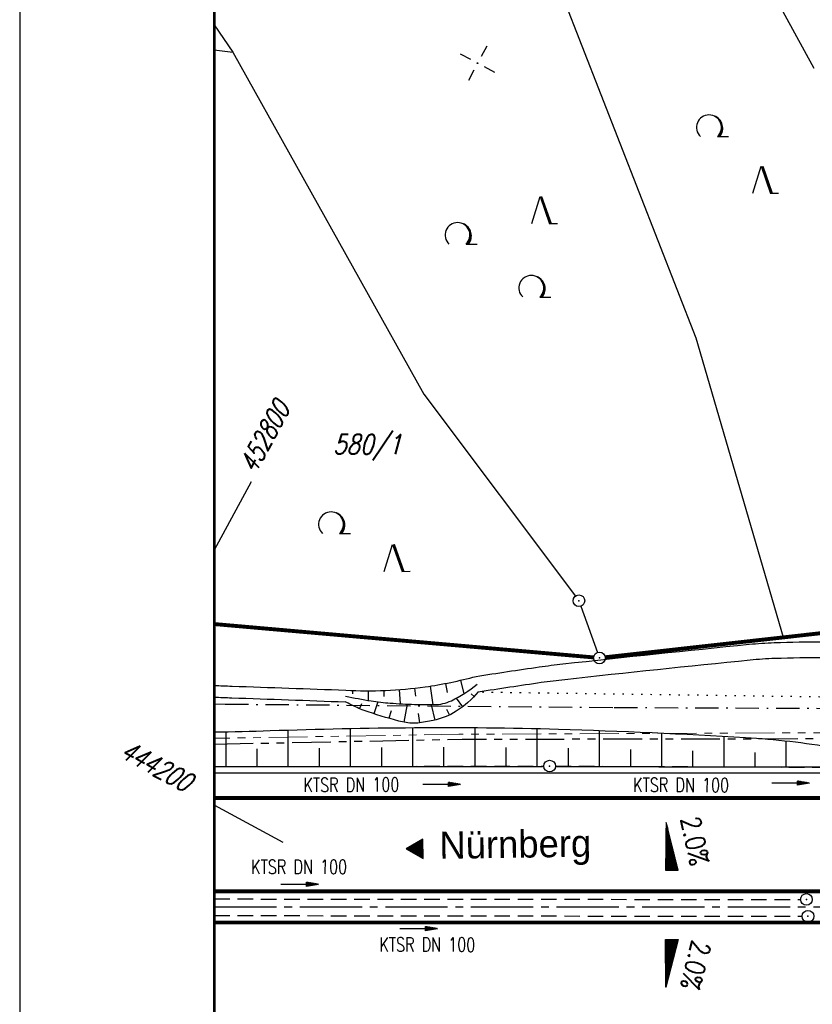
# Model space of a CAD drawing. Extents: x 0 to 1135, y 0 to 420.
# Tile 7 of 81: x 0 to 102, y 208 to 334. Entities that reach past the tile are written whole.
import ezdxf
from ezdxf.enums import TextEntityAlignment as Align

# ---------------------------------------------------------------- set-up
doc = ezdxf.new("R2010")
doc.units = 0
doc.header["$LTSCALE"] = 2
doc.header["$MEASUREMENT"] = 0
for name, pattern in [('ACHSE', [5.5, 4, -0.5, 0.5, -0.5]), ('AUSGEZOGEN', [0]), ('BAB-FM2', [2.6, 1.5, -0.5, 0.1, -0.5]), ('GESTRICH-X2', [1.5, 1, -0.5]), ('PHANTOMX2', [5, 2.5, -0.5, 0.5, -0.5, 0.5, -0.5]), ('PUNKTX2_STR', [0.6, 0.1, -0.5])]:
    doc.linetypes.add(name, pattern=pattern)
doc.layers.get('0').update_dxf_attribs({"color": 8, "linetype": 'AUSGEZOGEN'})
for name, color, linetype in [('ACHSETOP', 250, 'ACHSE'), ('BAB_FM', 8, 'BAB-FM2'), ('BOESCHG', 8, 'AUSGEZOGEN'), ('FBRTOP', 8, 'AUSGEZOGEN'), ('FLSTNR', 8, 'AUSGEZOGEN'), ('GEF', 8, 'AUSGEZOGEN'), ('GRABEN', 8, 'AUSGEZOGEN'), ('GRENZL', 8, 'AUSGEZOGEN'), ('GRENZP', 8, 'AUSGEZOGEN'), ('GRENZP-BAB', 7, 'AUSGEZOGEN'), ('KANAL', 200, 'GESTRICH-X2'), ('Lichtwellenleiter COLT', 8, 'PHANTOMX2'), ('Lichtwellenleiter GLH', 8, 'PHANTOMX2'), ('MULDE', 8, 'AUSGEZOGEN'), ('NETZ', 250, 'AUSGEZOGEN'), ('NUTZUNG', 8, 'PUNKTX2_STR'), ('PFEIL', 200, 'CONTINUOUS'), ('RAHMEN', 250, 'AUSGEZOGEN'), ('RICHTUNG', 250, 'CONTINUOUS'), ('SCHSYMBOL', 200, 'AUSGEZOGEN'), ('TEXTO', 200, 'CONTINUOUS'), ('WALD', 8, 'AUSGEZOGEN')]:
    doc.layers.add(name, color=color, linetype=linetype)
doc.styles.add('ROMANS', font='romans.shx', dxfattribs={"width": 0.8})
doc.styles.add('UNIR-O', font='unir_o.shx')

# ---------------------------------------------------------------- blocks, each defined once
blk = doc.blocks.new('IKR')
at = {"color": 0}
for p, q in [((0, 1), (0, 2.5)), ((-2.5, 0), (-1, 0)), ((1, 0), (2.5, 0)), ((0, -2.5), (0, -1))]:
    blk.add_line(p, q, dxfattribs=at)
blk.add_circle((0, 0), 0.05, dxfattribs=at)
blk.add_point((0, 0), dxfattribs=at)
blk = doc.blocks.new('LW')
at = {"color": 0}
blk.add_line((1.18, 0), (2.58, 0), dxfattribs=at)
for centre, radius, start, end in [((0.07, 1.19), 1.6, 312.7202, 226.7249), ((0.17, 1.08), 1.68, 321.1992, 68.9844), ((0.08, 1.13), 1.67, 319.2916, 65.2101)]:
    blk.add_arc(centre, radius, start, end, dxfattribs=at)
blk = doc.blocks.new('NW')
at = {"color": 0}
for p, q in [((-1.09, 0), (-0.02, 3.47)), ((-0.02, 3.47), (1.19, -0.02)), ((0.08, 3.5), (1.29, 0)), ((0.19, 3.49), (1.41, -0.01)), ((1.18, -0.01), (2.23, 0.02))]:
    blk.add_line(p, q, dxfattribs=at)
blk = doc.blocks.new('RPFEIL')
at = {"color": 0}
for p, q in [((0, 0), (-1.25, -2.17)), ((-0.65, -2.17), (-0.65, -1.13)), ((-0.55, -2.17), (-0.55, -0.95)), ((-0.45, -2.17), (-0.45, -0.78)), ((-0.35, -2.17), (-0.35, -0.61)), ((-0.25, -2.17), (-0.25, -0.43)), ((-0.15, -2.17), (-0.15, -0.26)), ((-0.05, -2.17), (-0.05, -0.09)), ((1.25, -2.17), (0, 0)), ((0.05, -2.17), (0.05, -0.09)), ((0.15, -2.17), (0.15, -0.26)), ((0.25, -2.17), (0.25, -0.43)), ((0.35, -2.17), (0.35, -0.61)), ((0.45, -2.17), (0.45, -0.78)), ((0.55, -2.17), (0.55, -0.95)), ((0.65, -2.17), (0.65, -1.13)), ((-1.25, -2.17), (1.25, -2.17)), ((-1.15, -2.17), (-1.15, -1.99)), ((-1.05, -2.17), (-1.05, -1.82)), ((-0.95, -2.17), (-0.95, -1.65)), ((-0.85, -2.17), (-0.85, -1.47)), ((-0.75, -2.17), (-0.75, -1.3)), ((0.75, -2.17), (0.75, -1.3)), ((0.85, -2.17), (0.85, -1.47)), ((0.95, -2.17), (0.95, -1.65)), ((1.05, -2.17), (1.05, -1.82)), ((1.15, -2.17), (1.15, -1.99))]:
    blk.add_line(p, q, dxfattribs=at)
blk = doc.blocks.new('*X15')
at = {"color": 0}
for p, q in [((725.83, 193.84), (727.44, 195.45)), ((725.83, 193.85), (727.43, 195.45)), ((725.83, 193.86), (727.42, 195.45)), ((725.83, 193.87), (727.41, 195.45)), ((725.83, 193.88), (727.4, 195.45)), ((725.83, 193.89), (727.39, 195.45)), ((725.83, 193.9), (727.38, 195.45)), ((725.83, 193.91), (727.37, 195.45)), ((725.83, 193.91), (727.37, 195.45)), ((725.83, 193.92), (727.36, 195.45)), ((725.83, 193.93), (727.35, 195.45)), ((725.83, 193.94), (727.34, 195.45)), ((725.83, 193.95), (727.33, 195.45)), ((725.83, 193.96), (727.32, 195.45)), ((725.83, 193.97), (727.31, 195.45)), ((725.83, 193.98), (727.3, 195.45)), ((725.83, 193.99), (727.29, 195.45)), ((725.83, 193.99), (727.29, 195.45)), ((725.83, 194), (727.28, 195.45)), ((725.83, 194.01), (727.27, 195.45)), ((725.83, 194.02), (727.26, 195.45)), ((725.83, 194.03), (727.25, 195.45)), ((725.83, 194.04), (727.24, 195.45)), ((725.83, 194.05), (727.23, 195.45)), ((725.83, 194.06), (727.22, 195.45)), ((725.83, 194.06), (727.21, 195.45)), ((725.83, 194.07), (727.21, 195.45)), ((725.83, 194.08), (727.2, 195.45)), ((725.83, 194.09), (727.19, 195.45)), ((725.83, 194.1), (727.18, 195.45)), ((725.83, 194.11), (727.17, 195.45)), ((725.83, 194.12), (727.16, 195.45)), ((725.83, 194.13), (727.15, 195.45)), ((725.83, 194.14), (727.14, 195.45)), ((725.83, 194.14), (727.14, 195.45)), ((725.83, 194.15), (727.13, 195.45)), ((725.83, 194.16), (727.12, 195.45)), ((725.83, 194.17), (727.11, 195.45)), ((725.83, 194.18), (727.1, 195.45)), ((725.83, 194.19), (727.09, 195.45)), ((725.83, 194.2), (727.08, 195.45)), ((725.83, 194.21), (727.07, 195.45)), ((725.83, 194.21), (727.06, 195.45)), ((725.83, 194.22), (727.06, 195.45)), ((725.83, 194.23), (727.05, 195.45)), ((725.83, 194.24), (727.04, 195.45)), ((725.83, 194.25), (727.03, 195.45)), ((725.83, 194.26), (727.02, 195.45)), ((725.83, 194.27), (727.01, 195.45)), ((725.83, 194.28), (727, 195.45)), ((725.83, 194.29), (726.99, 195.45)), ((725.83, 194.29), (726.99, 195.45)), ((725.83, 194.3), (726.98, 195.45)), ((725.83, 194.31), (726.97, 195.45)), ((725.83, 194.32), (726.96, 195.45)), ((725.83, 194.33), (726.95, 195.45)), ((725.83, 194.34), (726.94, 195.45)), ((725.83, 194.35), (726.93, 195.45)), ((725.83, 194.36), (726.92, 195.45)), ((725.83, 194.37), (726.91, 195.45)), ((725.83, 194.37), (726.91, 195.45)), ((725.83, 194.38), (726.9, 195.45)), ((725.83, 194.39), (726.89, 195.45)), ((725.83, 194.4), (726.88, 195.45)), ((725.83, 194.41), (726.87, 195.45)), ((725.83, 194.42), (726.86, 195.45)), ((725.83, 194.43), (726.85, 195.45)), ((725.83, 194.44), (726.84, 195.45)), ((725.83, 194.44), (726.83, 195.45)), ((725.83, 194.45), (726.83, 195.45)), ((725.83, 194.46), (726.82, 195.45)), ((725.83, 194.47), (726.81, 195.45)), ((725.83, 194.48), (726.8, 195.45)), ((725.83, 194.49), (726.79, 195.45)), ((725.83, 194.5), (726.78, 195.45)), ((725.83, 194.51), (726.77, 195.45)), ((725.83, 194.52), (726.76, 195.45)), ((725.83, 194.52), (726.76, 195.45)), ((725.83, 194.53), (726.75, 195.45)), ((725.83, 194.54), (726.74, 195.45)), ((725.83, 194.55), (726.73, 195.45)), ((725.83, 194.56), (726.72, 195.45)), ((725.83, 194.57), (726.71, 195.45)), ((725.83, 194.58), (726.7, 195.45)), ((725.83, 194.59), (726.69, 195.45)), ((725.83, 194.59), (726.68, 195.45)), ((725.83, 194.6), (726.68, 195.45)), ((725.83, 194.61), (726.67, 195.45)), ((725.83, 194.62), (726.66, 195.45)), ((725.83, 194.63), (726.65, 195.45)), ((725.83, 194.64), (726.64, 195.45)), ((725.83, 194.65), (726.63, 195.45)), ((725.83, 194.66), (726.62, 195.45)), ((725.83, 194.67), (726.61, 195.45)), ((725.83, 194.67), (726.61, 195.45)), ((725.83, 194.68), (726.6, 195.45)), ((725.83, 194.69), (726.59, 195.45)), ((725.83, 194.7), (726.58, 195.45)), ((725.83, 194.71), (726.57, 195.45)), ((725.83, 194.72), (726.56, 195.45)), ((725.83, 194.73), (726.55, 195.45)), ((725.83, 194.74), (726.54, 195.45)), ((725.83, 194.75), (726.53, 195.45)), ((725.83, 194.75), (726.53, 195.45)), ((725.83, 194.76), (726.52, 195.45)), ((725.83, 194.77), (726.51, 195.45)), ((725.83, 194.78), (726.5, 195.45)), ((725.83, 194.79), (726.49, 195.45)), ((725.83, 194.8), (726.48, 195.45)), ((725.83, 194.81), (726.47, 195.45)), ((725.83, 194.82), (726.46, 195.45)), ((725.83, 194.82), (726.45, 195.45)), ((725.83, 194.83), (726.45, 195.45)), ((725.83, 194.84), (726.44, 195.45)), ((725.83, 194.85), (726.43, 195.45)), ((725.83, 194.86), (726.42, 195.45)), ((725.83, 194.87), (726.41, 195.45)), ((725.83, 194.88), (726.4, 195.45)), ((725.83, 194.89), (726.39, 195.45)), ((725.83, 194.9), (726.38, 195.45)), ((725.83, 194.9), (726.38, 195.45)), ((725.83, 194.91), (726.37, 195.45)), ((725.83, 194.92), (726.36, 195.45)), ((725.83, 194.93), (726.35, 195.45)), ((725.83, 194.94), (726.34, 195.45)), ((725.83, 194.95), (726.33, 195.45)), ((725.83, 194.96), (726.32, 195.45)), ((725.83, 194.97), (726.31, 195.45)), ((725.83, 194.98), (726.3, 195.45)), ((725.83, 194.98), (726.3, 195.45)), ((725.83, 194.99), (726.29, 195.45)), ((725.83, 195), (726.28, 195.45)), ((725.83, 195.01), (726.27, 195.45)), ((725.83, 195.02), (726.26, 195.45)), ((725.83, 195.03), (726.25, 195.45)), ((725.83, 195.04), (726.24, 195.45)), ((725.83, 195.05), (726.23, 195.45)), ((725.83, 195.05), (726.22, 195.45)), ((725.83, 195.06), (726.22, 195.45)), ((725.83, 195.07), (726.21, 195.45)), ((725.83, 195.08), (726.2, 195.45)), ((725.83, 195.09), (726.19, 195.45)), ((725.83, 195.1), (726.18, 195.45)), ((725.83, 195.11), (726.17, 195.45)), ((725.83, 195.12), (726.16, 195.45)), ((725.83, 195.13), (726.15, 195.45)), ((725.83, 195.13), (726.15, 195.45)), ((725.83, 195.14), (726.14, 195.45)), ((725.83, 195.15), (726.13, 195.45)), ((725.83, 195.16), (726.12, 195.45)), ((725.83, 195.17), (726.11, 195.45)), ((725.83, 195.18), (726.1, 195.45)), ((725.83, 195.19), (726.09, 195.45)), ((725.83, 195.2), (726.08, 195.45)), ((725.83, 195.2), (726.07, 195.45)), ((725.83, 195.21), (726.07, 195.45)), ((725.83, 195.22), (726.06, 195.45)), ((725.83, 195.23), (726.05, 195.45)), ((725.83, 195.24), (726.04, 195.45)), ((725.83, 195.25), (726.03, 195.45)), ((725.83, 195.26), (726.02, 195.45)), ((725.83, 195.27), (726.01, 195.45)), ((725.83, 195.28), (726, 195.45)), ((725.83, 195.28), (726, 195.45)), ((725.83, 195.29), (725.99, 195.45)), ((725.83, 195.3), (725.98, 195.45)), ((725.83, 195.31), (725.97, 195.45)), ((725.83, 195.32), (725.96, 195.45)), ((725.83, 195.33), (725.95, 195.45)), ((725.83, 195.34), (725.94, 195.45)), ((725.83, 195.35), (725.93, 195.45)), ((725.83, 195.36), (725.92, 195.45)), ((725.83, 195.36), (725.92, 195.45)), ((725.83, 195.37), (725.91, 195.45)), ((725.83, 195.38), (725.9, 195.45)), ((725.83, 195.39), (725.89, 195.45)), ((725.83, 195.4), (725.88, 195.45)), ((725.83, 195.41), (725.87, 195.45)), ((725.83, 195.42), (725.86, 195.45)), ((725.83, 195.43), (725.85, 195.45)), ((725.83, 195.43), (725.84, 195.45)), ((725.83, 195.44), (725.84, 195.45)), ((725.83, 193.83), (727.43, 195.43)), ((725.83, 193.82), (727.43, 195.42)), ((725.83, 193.81), (727.43, 195.41)), ((725.83, 193.8), (727.42, 195.4)), ((725.83, 193.79), (727.42, 195.38)), ((725.83, 193.78), (727.42, 195.37)), ((725.83, 193.77), (727.41, 195.36)), ((725.83, 193.76), (727.41, 195.35)), ((725.83, 193.76), (727.41, 195.34)), ((725.83, 193.75), (727.4, 195.32)), ((725.83, 193.74), (727.4, 195.31)), ((725.83, 193.73), (727.4, 195.3)), ((725.83, 193.72), (727.4, 195.29)), ((725.83, 193.71), (727.39, 195.28)), ((725.83, 193.7), (727.39, 195.26)), ((725.83, 193.69), (727.39, 195.25)), ((725.83, 193.68), (727.38, 195.24)), ((725.83, 193.68), (727.38, 195.23)), ((725.83, 193.67), (727.38, 195.22)), ((725.83, 193.66), (727.37, 195.2)), ((725.83, 193.65), (727.37, 195.19)), ((725.83, 193.64), (727.37, 195.18)), ((725.83, 193.63), (727.36, 195.17)), ((725.83, 193.62), (727.36, 195.16)), ((725.83, 193.61), (727.36, 195.14)), ((725.83, 193.61), (727.35, 195.13)), ((725.83, 193.6), (727.35, 195.12)), ((725.83, 193.59), (727.35, 195.11)), ((725.83, 193.58), (727.34, 195.1)), ((725.83, 193.57), (727.34, 195.08)), ((725.83, 193.56), (727.34, 195.07)), ((725.83, 193.55), (727.34, 195.06)), ((725.83, 193.54), (727.33, 195.05)), ((725.83, 193.53), (727.33, 195.04)), ((725.83, 193.53), (727.33, 195.02)), ((725.83, 193.52), (727.32, 195.01)), ((725.83, 193.51), (727.32, 195)), ((725.83, 193.5), (727.32, 194.99)), ((725.83, 193.49), (727.31, 194.98)), ((725.83, 193.48), (727.31, 194.96)), ((725.83, 193.47), (727.31, 194.95)), ((725.83, 193.46), (727.3, 194.94)), ((725.83, 193.45), (727.3, 194.93)), ((725.83, 193.45), (727.3, 194.92)), ((725.83, 193.44), (727.29, 194.91)), ((725.83, 193.43), (727.29, 194.89)), ((725.83, 193.42), (727.29, 194.88)), ((725.83, 193.41), (727.29, 194.87)), ((725.83, 193.4), (727.28, 194.86)), ((725.83, 193.39), (727.28, 194.85)), ((725.83, 193.38), (727.28, 194.83)), ((725.83, 193.38), (727.27, 194.82)), ((725.83, 193.37), (727.27, 194.81)), ((725.83, 193.36), (727.27, 194.8)), ((725.83, 193.35), (727.26, 194.79)), ((725.83, 193.34), (727.26, 194.77)), ((725.83, 193.33), (727.26, 194.76)), ((725.83, 193.32), (727.25, 194.75)), ((725.83, 193.31), (727.25, 194.74)), ((725.83, 193.3), (727.25, 194.73)), ((725.83, 193.3), (727.24, 194.71)), ((725.83, 193.29), (727.24, 194.7)), ((725.83, 193.28), (727.24, 194.69)), ((725.83, 193.27), (727.23, 194.68)), ((725.83, 193.26), (727.23, 194.67)), ((725.83, 193.25), (727.23, 194.65)), ((725.83, 193.24), (727.23, 194.64)), ((725.83, 193.23), (727.22, 194.63)), ((725.83, 193.22), (727.22, 194.62)), ((725.83, 193.22), (727.22, 194.61)), ((725.83, 193.21), (727.21, 194.59)), ((725.83, 193.2), (727.21, 194.58)), ((725.83, 193.19), (727.21, 194.57)), ((725.83, 193.18), (727.2, 194.56)), ((725.83, 193.17), (727.2, 194.55)), ((725.83, 193.16), (727.2, 194.53)), ((725.83, 193.15), (727.19, 194.52)), ((725.83, 193.15), (727.19, 194.51)), ((725.83, 193.14), (727.19, 194.5)), ((725.83, 193.13), (727.18, 194.49)), ((725.83, 193.12), (727.18, 194.47)), ((725.83, 193.11), (727.18, 194.46)), ((725.83, 193.1), (727.17, 194.45)), ((725.83, 193.09), (727.17, 194.44)), ((725.83, 193.08), (727.17, 194.43)), ((725.83, 193.07), (727.17, 194.41)), ((725.83, 193.07), (727.16, 194.4)), ((725.83, 193.06), (727.16, 194.39)), ((725.83, 193.05), (727.16, 194.38)), ((725.83, 193.04), (727.15, 194.37)), ((725.83, 193.03), (727.15, 194.35)), ((725.83, 193.02), (727.15, 194.34)), ((725.83, 193.01), (727.14, 194.33)), ((725.83, 193), (727.14, 194.32)), ((725.83, 193), (727.14, 194.31)), ((725.83, 192.99), (727.13, 194.29)), ((725.83, 192.98), (727.13, 194.28)), ((725.83, 192.97), (727.13, 194.27)), ((725.83, 192.96), (727.12, 194.26)), ((725.83, 192.95), (727.12, 194.25)), ((725.83, 192.94), (727.12, 194.23)), ((725.83, 192.93), (727.11, 194.22)), ((725.83, 192.92), (727.11, 194.21)), ((725.83, 192.92), (727.11, 194.2)), ((725.83, 192.91), (727.11, 194.19)), ((725.83, 192.9), (727.1, 194.17)), ((725.83, 192.89), (727.1, 194.16)), ((725.83, 192.88), (727.1, 194.15)), ((725.83, 192.87), (727.09, 194.14)), ((725.83, 192.86), (727.09, 194.13)), ((725.83, 192.85), (727.09, 194.11)), ((725.83, 192.84), (727.08, 194.1)), ((725.83, 192.84), (727.08, 194.09)), ((725.83, 192.83), (727.08, 194.08)), ((725.83, 192.82), (727.07, 194.07)), ((725.83, 192.81), (727.07, 194.05)), ((725.83, 192.8), (727.07, 194.04)), ((725.83, 192.79), (727.06, 194.03)), ((725.83, 192.78), (727.06, 194.02)), ((725.83, 192.77), (727.06, 194.01)), ((725.83, 192.77), (727.05, 193.99)), ((725.83, 192.76), (727.05, 193.98)), ((725.83, 192.75), (727.05, 193.97)), ((725.83, 192.74), (727.05, 193.96)), ((725.83, 192.73), (727.04, 193.95)), ((725.83, 192.72), (727.04, 193.93)), ((725.83, 192.71), (727.04, 193.92)), ((725.83, 192.7), (727.03, 193.91)), ((725.83, 192.69), (727.03, 193.9)), ((725.83, 192.69), (727.03, 193.89)), ((725.83, 192.68), (727.02, 193.87)), ((725.83, 192.67), (727.02, 193.86)), ((725.83, 192.66), (727.02, 193.85)), ((725.83, 192.65), (727.01, 193.84)), ((725.83, 192.64), (727.01, 193.83)), ((725.83, 192.63), (727.01, 193.81)), ((725.83, 192.62), (727, 193.8)), ((725.83, 192.62), (727, 193.79)), ((725.83, 192.61), (727, 193.78)), ((725.83, 192.6), (726.99, 193.77)), ((725.83, 192.59), (726.99, 193.75)), ((725.83, 192.58), (726.99, 193.74)), ((725.83, 192.57), (726.99, 193.73)), ((725.83, 192.56), (726.98, 193.72)), ((725.83, 192.55), (726.98, 193.71)), ((725.83, 192.54), (726.98, 193.69)), ((725.83, 192.54), (726.97, 193.68)), ((725.83, 192.53), (726.97, 193.67)), ((725.83, 192.52), (726.97, 193.66)), ((725.83, 192.51), (726.96, 193.65)), ((725.83, 192.5), (726.96, 193.63)), ((725.83, 192.49), (726.96, 193.62)), ((725.83, 192.48), (726.95, 193.61)), ((725.83, 192.47), (726.95, 193.6)), ((725.83, 192.46), (726.95, 193.59)), ((725.83, 192.46), (726.94, 193.57)), ((725.83, 192.45), (726.94, 193.56)), ((725.83, 192.44), (726.94, 193.55)), ((725.83, 192.43), (726.94, 193.54)), ((725.83, 192.42), (726.93, 193.53)), ((725.83, 192.41), (726.93, 193.51)), ((725.83, 192.4), (726.93, 193.5)), ((725.83, 192.39), (726.92, 193.49)), ((725.83, 192.39), (726.92, 193.48)), ((725.83, 192.38), (726.92, 193.47)), ((725.83, 192.37), (726.91, 193.45)), ((725.83, 192.36), (726.91, 193.44)), ((725.83, 192.35), (726.91, 193.43)), ((725.83, 192.34), (726.9, 193.42)), ((725.83, 192.33), (726.9, 193.41)), ((725.83, 192.32), (726.9, 193.39)), ((725.83, 192.31), (726.89, 193.38)), ((725.83, 192.31), (726.89, 193.37)), ((725.83, 192.3), (726.89, 193.36)), ((725.83, 192.29), (726.88, 193.35)), ((725.83, 192.28), (726.88, 193.33)), ((725.83, 192.27), (726.88, 193.32)), ((725.83, 192.26), (726.88, 193.31)), ((725.83, 192.25), (726.87, 193.3)), ((725.83, 192.24), (726.87, 193.29)), ((725.83, 192.24), (726.87, 193.27)), ((725.83, 192.23), (726.86, 193.26)), ((725.83, 192.22), (726.86, 193.25)), ((725.83, 192.21), (726.86, 193.24)), ((725.83, 192.2), (726.85, 193.23)), ((725.83, 192.19), (726.85, 193.21)), ((725.83, 192.18), (726.85, 193.2)), ((725.83, 192.17), (726.84, 193.19)), ((725.83, 192.16), (726.84, 193.18)), ((725.83, 192.16), (726.84, 193.17)), ((725.83, 192.15), (726.83, 193.15)), ((725.83, 192.14), (726.83, 193.14)), ((725.83, 192.13), (726.83, 193.13)), ((725.83, 192.12), (726.82, 193.12)), ((725.83, 192.11), (726.82, 193.11)), ((725.83, 192.1), (726.82, 193.09)), ((725.83, 192.09), (726.82, 193.08)), ((725.83, 192.08), (726.81, 193.07)), ((725.83, 192.08), (726.81, 193.06)), ((725.83, 192.07), (726.81, 193.05)), ((725.83, 192.06), (726.8, 193.03)), ((725.83, 192.05), (726.8, 193.02)), ((725.83, 192.04), (726.8, 193.01)), ((725.83, 192.03), (726.79, 193)), ((725.83, 192.02), (726.79, 192.99)), ((725.83, 192.01), (726.79, 192.97)), ((725.83, 192.01), (726.78, 192.96)), ((725.83, 192), (726.78, 192.95)), ((725.83, 191.99), (726.78, 192.94)), ((725.83, 191.98), (726.77, 192.93)), ((725.83, 191.97), (726.77, 192.91)), ((725.83, 191.96), (726.77, 192.9)), ((725.83, 191.95), (726.76, 192.89)), ((725.83, 191.94), (726.76, 192.88)), ((725.83, 191.93), (726.76, 192.87)), ((725.83, 191.93), (726.76, 192.85)), ((725.83, 191.92), (726.75, 192.84)), ((725.83, 191.91), (726.75, 192.83)), ((725.83, 191.9), (726.75, 192.82)), ((725.83, 191.89), (726.74, 192.81)), ((725.83, 191.88), (726.74, 192.79)), ((725.83, 191.87), (726.74, 192.78)), ((725.83, 191.86), (726.73, 192.77)), ((725.83, 191.85), (726.73, 192.76)), ((725.83, 191.85), (726.73, 192.75)), ((725.83, 191.84), (726.72, 192.73)), ((725.83, 191.83), (726.72, 192.72)), ((725.83, 191.82), (726.72, 192.71)), ((725.83, 191.81), (726.71, 192.7)), ((725.83, 191.8), (726.71, 192.69)), ((725.83, 191.79), (726.71, 192.67)), ((725.83, 191.78), (726.7, 192.66)), ((725.83, 191.78), (726.7, 192.65)), ((725.83, 191.77), (726.7, 192.64)), ((725.83, 191.76), (726.7, 192.63)), ((725.83, 191.75), (726.69, 192.61)), ((725.83, 191.74), (726.69, 192.6)), ((725.83, 191.73), (726.69, 192.59)), ((725.83, 191.72), (726.68, 192.58)), ((725.83, 191.71), (726.68, 192.57)), ((725.83, 191.7), (726.68, 192.55)), ((725.83, 191.7), (726.67, 192.54)), ((725.83, 191.69), (726.67, 192.53)), ((725.83, 191.68), (726.67, 192.52)), ((725.83, 191.67), (726.66, 192.51)), ((725.83, 191.66), (726.66, 192.49)), ((725.83, 191.65), (726.66, 192.48)), ((725.83, 191.64), (726.65, 192.47)), ((725.83, 191.63), (726.65, 192.46)), ((725.83, 191.63), (726.65, 192.45)), ((725.83, 191.62), (726.64, 192.43)), ((725.83, 191.61), (726.64, 192.42)), ((725.83, 191.6), (726.64, 192.41)), ((725.83, 191.59), (726.64, 192.4)), ((725.83, 191.58), (726.63, 192.39)), ((725.83, 191.57), (726.63, 192.37)), ((725.83, 191.56), (726.63, 192.36)), ((725.83, 191.55), (726.62, 192.35)), ((725.83, 191.55), (726.62, 192.34)), ((725.83, 191.54), (726.62, 192.33)), ((725.83, 191.53), (726.61, 192.31)), ((725.83, 191.52), (726.61, 192.3)), ((725.83, 191.51), (726.61, 192.29)), ((725.83, 191.5), (726.6, 192.28)), ((725.83, 191.49), (726.6, 192.27)), ((725.83, 191.48), (726.6, 192.25)), ((725.83, 191.47), (726.59, 192.24)), ((725.83, 191.47), (726.59, 192.23)), ((725.83, 191.46), (726.59, 192.22)), ((725.83, 191.45), (726.59, 192.21)), ((725.83, 191.44), (726.58, 192.19)), ((725.83, 191.43), (726.58, 192.18)), ((725.83, 191.42), (726.58, 192.17)), ((725.83, 191.41), (726.57, 192.16)), ((725.83, 191.4), (726.57, 192.15)), ((725.83, 191.4), (726.57, 192.13)), ((725.83, 191.39), (726.56, 192.12)), ((725.83, 191.38), (726.56, 192.11)), ((725.83, 191.37), (726.56, 192.1)), ((725.83, 191.36), (726.55, 192.09)), ((725.83, 191.35), (726.55, 192.07)), ((725.83, 191.34), (726.55, 192.06)), ((725.83, 191.33), (726.54, 192.05)), ((725.83, 191.32), (726.54, 192.04)), ((725.83, 191.32), (726.54, 192.03)), ((725.83, 191.31), (726.53, 192.01)), ((725.83, 191.3), (726.53, 192)), ((725.83, 191.29), (726.53, 191.99)), ((725.83, 191.28), (726.53, 191.98)), ((725.83, 191.27), (726.52, 191.97)), ((725.83, 191.26), (726.52, 191.95)), ((725.83, 191.25), (726.52, 191.94)), ((725.83, 191.25), (726.51, 191.93)), ((725.83, 191.24), (726.51, 191.92)), ((725.83, 191.23), (726.51, 191.91)), ((725.83, 191.22), (726.5, 191.89)), ((725.83, 191.21), (726.5, 191.88)), ((725.83, 191.2), (726.5, 191.87)), ((725.83, 191.19), (726.49, 191.86)), ((725.83, 191.18), (726.49, 191.85)), ((725.83, 191.17), (726.49, 191.84)), ((725.83, 191.17), (726.48, 191.82)), ((725.83, 191.16), (726.48, 191.81)), ((725.83, 191.15), (726.48, 191.8)), ((725.83, 191.14), (726.47, 191.79)), ((725.83, 191.13), (726.47, 191.78)), ((725.83, 191.12), (726.47, 191.76)), ((725.83, 191.11), (726.47, 191.75)), ((725.83, 191.1), (726.46, 191.74)), ((725.83, 191.09), (726.46, 191.73)), ((725.83, 191.09), (726.46, 191.72)), ((725.83, 191.08), (726.45, 191.7)), ((725.83, 191.07), (726.45, 191.69)), ((725.83, 191.06), (726.45, 191.68)), ((725.83, 191.05), (726.44, 191.67)), ((725.83, 191.04), (726.44, 191.66)), ((725.83, 191.03), (726.44, 191.64)), ((725.83, 191.02), (726.43, 191.63)), ((725.83, 191.02), (726.43, 191.62)), ((725.83, 191.01), (726.43, 191.61)), ((725.83, 191), (726.42, 191.6)), ((725.83, 190.99), (726.42, 191.58)), ((725.83, 190.98), (726.42, 191.57)), ((725.83, 190.97), (726.41, 191.56)), ((725.83, 190.96), (726.41, 191.55)), ((725.83, 190.95), (726.41, 191.54)), ((725.83, 190.94), (726.41, 191.52)), ((725.83, 190.94), (726.4, 191.51)), ((725.83, 190.93), (726.4, 191.5)), ((725.83, 190.92), (726.4, 191.49)), ((725.83, 190.91), (726.39, 191.48)), ((725.83, 190.9), (726.39, 191.46)), ((725.83, 190.89), (726.39, 191.45)), ((725.83, 190.88), (726.38, 191.44)), ((725.83, 190.87), (726.38, 191.43)), ((725.83, 190.87), (726.38, 191.42)), ((725.83, 190.86), (726.37, 191.4)), ((725.83, 190.85), (726.37, 191.39)), ((725.83, 190.84), (726.37, 191.38)), ((725.83, 190.83), (726.36, 191.37)), ((725.83, 190.82), (726.36, 191.36)), ((725.83, 190.81), (726.36, 191.34)), ((725.83, 190.8), (726.35, 191.33)), ((725.83, 190.79), (726.35, 191.32)), ((725.83, 190.79), (726.35, 191.31)), ((725.83, 190.78), (726.35, 191.3)), ((725.83, 190.77), (726.34, 191.28)), ((725.83, 190.76), (726.34, 191.27)), ((725.83, 190.75), (726.34, 191.26)), ((725.83, 190.74), (726.33, 191.25)), ((725.83, 190.73), (726.33, 191.24)), ((725.83, 190.72), (726.33, 191.22)), ((725.83, 190.71), (726.32, 191.21)), ((725.83, 190.71), (726.32, 191.2)), ((725.83, 190.7), (726.32, 191.19)), ((725.83, 190.69), (726.31, 191.18)), ((725.83, 190.68), (726.31, 191.16)), ((725.83, 190.67), (726.31, 191.15)), ((725.83, 190.66), (726.3, 191.14)), ((725.83, 190.65), (726.3, 191.13)), ((725.83, 190.64), (726.3, 191.12)), ((725.83, 190.64), (726.29, 191.1)), ((725.83, 190.63), (726.29, 191.09)), ((725.83, 190.62), (726.29, 191.08)), ((725.83, 190.61), (726.29, 191.07)), ((725.83, 190.6), (726.28, 191.06)), ((725.83, 190.59), (726.28, 191.04)), ((725.83, 190.58), (726.28, 191.03)), ((725.83, 190.57), (726.27, 191.02)), ((725.83, 190.56), (726.27, 191.01)), ((725.83, 190.56), (726.27, 191)), ((725.83, 190.55), (726.26, 190.98)), ((725.83, 190.54), (726.26, 190.97)), ((725.83, 190.53), (726.26, 190.96)), ((725.83, 190.52), (726.25, 190.95)), ((725.83, 190.51), (726.25, 190.94)), ((725.83, 190.5), (726.25, 190.92)), ((725.83, 190.49), (726.24, 190.91)), ((725.83, 190.48), (726.24, 190.9)), ((725.83, 190.48), (726.24, 190.89)), ((725.83, 190.47), (726.24, 190.88)), ((725.83, 190.46), (726.23, 190.86)), ((725.83, 190.45), (726.23, 190.85)), ((725.83, 190.44), (726.23, 190.84)), ((725.83, 190.43), (726.22, 190.83)), ((725.83, 190.42), (726.22, 190.82)), ((725.83, 190.41), (726.22, 190.8)), ((725.83, 190.41), (726.21, 190.79)), ((725.83, 190.4), (726.21, 190.78)), ((725.83, 190.39), (726.21, 190.77)), ((725.83, 190.38), (726.2, 190.76)), ((725.83, 190.37), (726.2, 190.74)), ((725.83, 190.36), (726.2, 190.73)), ((725.83, 190.35), (726.19, 190.72)), ((725.83, 190.34), (726.19, 190.71)), ((725.83, 190.33), (726.19, 190.7)), ((725.83, 190.33), (726.18, 190.68)), ((725.83, 190.32), (726.18, 190.67)), ((725.83, 190.31), (726.18, 190.66)), ((725.83, 190.3), (726.18, 190.65)), ((725.83, 190.29), (726.17, 190.64)), ((725.83, 190.28), (726.17, 190.62)), ((725.83, 190.27), (726.17, 190.61)), ((725.83, 190.26), (726.16, 190.6)), ((725.83, 190.26), (726.16, 190.59)), ((725.83, 190.25), (726.16, 190.58)), ((725.83, 190.24), (726.15, 190.56)), ((725.83, 190.23), (726.15, 190.55)), ((725.83, 190.22), (726.15, 190.54)), ((725.83, 190.21), (726.14, 190.53)), ((725.83, 190.2), (726.14, 190.52)), ((725.83, 190.19), (726.14, 190.5)), ((725.83, 190.18), (726.13, 190.49)), ((725.83, 190.18), (726.13, 190.48)), ((725.83, 190.17), (726.13, 190.47)), ((725.83, 190.16), (726.12, 190.46)), ((725.83, 190.15), (726.12, 190.44)), ((725.83, 190.14), (726.12, 190.43)), ((725.83, 190.13), (726.12, 190.42)), ((725.83, 190.12), (726.11, 190.41)), ((725.83, 190.11), (726.11, 190.4)), ((725.83, 190.1), (726.11, 190.38)), ((725.83, 190.1), (726.1, 190.37)), ((725.83, 190.09), (726.1, 190.36)), ((725.83, 190.08), (726.1, 190.35)), ((725.83, 190.07), (726.09, 190.34)), ((725.83, 190.06), (726.09, 190.32)), ((725.83, 190.05), (726.09, 190.31)), ((725.83, 190.04), (726.08, 190.3)), ((725.83, 190.03), (726.08, 190.29)), ((725.83, 190.03), (726.08, 190.28)), ((725.83, 190.02), (726.07, 190.26)), ((725.83, 190.01), (726.07, 190.25)), ((725.83, 190), (726.07, 190.24)), ((725.83, 189.99), (726.06, 190.23)), ((725.83, 189.98), (726.06, 190.22)), ((725.83, 189.97), (726.06, 190.2)), ((725.83, 189.96), (726.06, 190.19)), ((725.83, 189.95), (726.05, 190.18)), ((725.83, 189.95), (726.05, 190.17)), ((725.83, 189.94), (726.05, 190.16)), ((725.83, 189.93), (726.04, 190.14)), ((725.83, 189.92), (726.04, 190.13)), ((725.83, 189.91), (726.04, 190.12)), ((725.83, 189.9), (726.03, 190.11)), ((725.83, 189.89), (726.03, 190.1)), ((725.83, 189.88), (726.03, 190.08)), ((725.83, 189.88), (726.02, 190.07)), ((725.83, 189.87), (726.02, 190.06)), ((725.83, 189.86), (726.02, 190.05)), ((725.83, 189.85), (726.01, 190.04)), ((725.83, 189.84), (726.01, 190.02)), ((725.83, 189.83), (726.01, 190.01)), ((725.83, 189.82), (726, 190)), ((725.83, 189.81), (726, 189.99)), ((725.83, 189.8), (726, 189.98)), ((725.83, 189.8), (726, 189.96)), ((725.83, 189.79), (725.99, 189.95)), ((725.83, 189.78), (725.99, 189.94)), ((725.83, 189.77), (725.99, 189.93)), ((725.83, 189.76), (725.98, 189.92)), ((725.83, 189.75), (725.98, 189.9)), ((725.83, 189.74), (725.98, 189.89)), ((725.83, 189.73), (725.97, 189.88)), ((725.83, 189.72), (725.97, 189.87)), ((725.83, 189.72), (725.97, 189.86)), ((725.83, 189.71), (725.96, 189.84)), ((725.83, 189.7), (725.96, 189.83)), ((725.83, 189.69), (725.96, 189.82)), ((725.83, 189.68), (725.95, 189.81)), ((725.83, 189.67), (725.95, 189.8)), ((725.83, 189.66), (725.95, 189.78)), ((725.83, 189.65), (725.94, 189.77)), ((725.83, 189.65), (725.94, 189.76)), ((725.83, 189.64), (725.94, 189.75)), ((725.83, 189.63), (725.94, 189.74)), ((725.83, 189.62), (725.93, 189.72)), ((725.83, 189.61), (725.93, 189.71)), ((725.83, 189.6), (725.93, 189.7)), ((725.83, 189.59), (725.92, 189.69)), ((725.83, 189.58), (725.92, 189.68)), ((725.83, 189.57), (725.92, 189.66)), ((725.83, 189.57), (725.91, 189.65)), ((725.83, 189.56), (725.91, 189.64)), ((725.83, 189.55), (725.91, 189.63)), ((725.83, 189.54), (725.9, 189.62)), ((725.83, 189.53), (725.9, 189.6)), ((725.83, 189.52), (725.9, 189.59)), ((725.83, 189.51), (725.89, 189.58)), ((725.83, 189.5), (725.89, 189.57)), ((725.83, 189.49), (725.89, 189.56)), ((725.83, 189.49), (725.89, 189.54)), ((725.83, 189.48), (725.88, 189.53)), ((725.83, 189.47), (725.88, 189.52)), ((725.83, 189.46), (725.88, 189.51)), ((725.83, 189.45), (725.87, 189.5)), ((725.83, 189.44), (725.87, 189.48)), ((725.83, 189.43), (725.87, 189.47)), ((725.83, 189.42), (725.86, 189.46)), ((725.83, 189.42), (725.86, 189.45)), ((725.83, 189.41), (725.86, 189.44)), ((725.83, 189.4), (725.85, 189.42)), ((725.83, 189.39), (725.85, 189.41)), ((725.83, 189.38), (725.85, 189.4)), ((725.83, 189.37), (725.84, 189.39)), ((725.83, 189.36), (725.84, 189.38)), ((725.83, 189.35), (725.84, 189.36)), ((725.83, 189.34), (725.83, 189.35)), ((725.83, 189.34), (725.83, 189.34))]:
    blk.add_line(p, q, dxfattribs=at)
blk = doc.blocks.new('GEF')
at = {"color": 0}
for p, q in [((0.01, 0.02), (0.01, 6.15)), ((1.62, 6.15), (0.01, 0.02)), ((0.01, 6.15), (1.62, 6.15))]:
    blk.add_line(p, q, dxfattribs=at)
blk.add_blockref('*X15', (-725.82, -189.3), dxfattribs=at)
blk = doc.blocks.new('GST')
at = {"color": 0}
blk.add_circle((0, 0), 0.75, dxfattribs=at)
blk.add_point((0, 0), dxfattribs=at)
blk = doc.blocks.new('10')
blk.add_blockref('GST', (0, 0))
blk = doc.blocks.new('PFEIL2')
at = {"color": 0}
for p, q in [((0.88, 0), (-2.4, -0.01)), ((0.88, -0.27), (0.88, 0.28)), ((0.88, 0.28), (2.43, 0.01)), ((0.91, 0.27), (0.88, 0.26)), ((0.97, 0.26), (0.88, 0.25)), ((1.02, 0.25), (0.88, 0.23)), ((1.07, 0.24), (0.88, 0.21)), ((1.13, 0.23), (0.88, 0.19)), ((1.18, 0.22), (0.88, 0.17)), ((1.24, 0.21), (0.88, 0.15)), ((1.29, 0.21), (0.88, 0.14)), ((1.34, 0.2), (0.88, 0.12)), ((1.4, 0.19), (0.88, 0.1)), ((1.45, 0.18), (0.88, 0.08)), ((1.51, 0.17), (0.88, 0.06)), ((1.56, 0.16), (0.88, 0.04)), ((1.61, 0.15), (0.88, 0.02)), ((1.67, 0.14), (0.88, 0.01)), ((1.72, 0.13), (0.88, -0.01)), ((1.78, 0.12), (0.88, -0.03)), ((1.83, 0.11), (0.88, -0.05)), ((1.88, 0.1), (0.88, -0.07)), ((1.94, 0.09), (0.88, -0.09)), ((2.05, 0.08), (0.88, -0.12)), ((1.99, 0.08), (0.88, -0.11)), ((2.1, 0.07), (0.88, -0.14)), ((2.15, 0.06), (0.88, -0.16)), ((2.21, 0.05), (0.88, -0.18)), ((2.26, 0.04), (0.88, -0.2)), ((2.32, 0.03), (0.88, -0.22)), ((2.37, 0.02), (0.88, -0.23)), ((2.42, 0.01), (0.88, -0.25)), ((2.43, 0.01), (0.88, -0.27))]:
    blk.add_line(p, q, dxfattribs=at)

msp = doc.modelspace()

# ---------------------------------------------------------------- linework, layer by layer
at = {"layer": 'ACHSETOP'}
msp.add_lwpolyline([(25, 220.37), (447.45, 220.37), (747.45, 220.37), (922.45, 220.37), (950, 220.37)], dxfattribs=at)
at = {"layer": 'BAB_FM'}
msp.add_lwpolyline([(25, 246.47), (26.41, 246.44), (76.41, 246.01), (126.41, 245.79), (157.64, 246.65)], dxfattribs=at)
at = {"layer": 'BOESCHG'}
for p, q in [((57.11, 247.78), (56.71, 249.51)), ((42.8, 247.74), (42.82, 248.19)), ((44.82, 246.91), (44.82, 248.15)), ((46.85, 247.41), (46.82, 248.19)), ((48.95, 246.48), (48.81, 248.31)), ((50.92, 247.44), (50.8, 248.5)), ((53.15, 246.36), (52.78, 248.76)), ((54.98, 247.93), (54.76, 249.1)), ((56.09, 247.19), (56.92, 246.09)), ((58.03, 247.78), (58.41, 247.42)), ((43.91, 246.48), (43.65, 245.87)), ((46.03, 246.73), (45.53, 245.2)), ((47.72, 245.58), (47.45, 244.61)), ((49.81, 246.44), (49.38, 244.11)), ((52.9, 246.36), (53.34, 244.38)), ((54.86, 245.78), (55.22, 245.03)), ((51.19, 245.21), (51.37, 244.03)), ((34.48, 243.1), (34.48, 238.38)), ((42.48, 243.31), (42.48, 238.37)), ((50.48, 243.42), (50.48, 238.37)), ((58.48, 243.42), (58.48, 238.36)), ((66.48, 243.29), (66.48, 238.36)), ((74.48, 243.05), (74.48, 238.35)), ((26.48, 242.89), (26.48, 238.38)), ((82.48, 242.72), (82.48, 238.35)), ((90.48, 242.31), (90.48, 238.35)), ((30.48, 240.68), (30.48, 238.38)), ((38.48, 240.79), (38.48, 238.37)), ((46.48, 240.87), (46.48, 238.37)), ((54.48, 240.9), (54.48, 238.37)), ((62.48, 240.87), (62.48, 238.36)), ((70.48, 240.77), (70.48, 238.36)), ((78.48, 240.62), (78.48, 238.35)), ((98.48, 241.71), (98.48, 238.34)), ((86.48, 240.44), (86.48, 238.35)), ((94.48, 240.21), (94.48, 238.34))]:
    msp.add_line(p, q, dxfattribs=at)
at = {"layer": 'BOESCHG', "flags": 128}
for points in [[(41.9, 248.23, 0.024089), (47.02, 248.2, 0.024089), (52.11, 248.66, 0.015706), (55.4, 249.23, 0.015706), (58.65, 250)], [(58.94, 248.02, -0.077411), (56.09, 245.52, -0.092891), (53.15, 244.34, -0.013174), (51.15, 244, -0.048508), (50.6, 243.97, -0.051284), (48.72, 244.26, -0.020941), (44.25, 245.63, -0.021723), (43.37, 245.99, -0.012231), (41.85, 246.73)]]:
    msp.add_lwpolyline(points, format="xyb", dxfattribs=at)
at = {"layer": 'BOESCHG'}
for points in [[(25, 242.87, 0.005801), (32.18, 243.03, -0.006532), (50.73, 243.42, -0.009438), (69.24, 243.22, -0.007264), (93.28, 242.15, -0.028233), (104.65, 240.84, 0.047474), (111.45, 240.32, 0.019227), (119.82, 240.79, -0.014133), (131.2, 241.55, -0.000232), (141.81, 241.95, 0.000052), (146.84, 242.14, 0.000643)], [(67.17, 238.36, 0.000003), (25, 238.38, 0.000051)], [(107.24, 238.34, 0.000002), (69, 238.36, 0.000051)]]:
    msp.add_lwpolyline(points, format="xyb", dxfattribs=at)
at = {"layer": 'FBRTOP'}
msp.add_lwpolyline([(25, 237.62), (107.6, 237.62)], dxfattribs=at)
at = {"layer": 'FBRTOP', "const_width": 0.5}
for points in [[(25, 234.37), (447.45, 234.37), (747.45, 234.37), (922.45, 234.37), (950, 234.37)], [(25, 222.37), (413.8, 222.37)], [(25, 218.37), (413.8, 218.37)]]:
    msp.add_lwpolyline(points, dxfattribs=at)
at = {"layer": 'GRABEN'}
msp.add_lwpolyline([(41.87, 247.48, 0.015196), (45.17, 246.85, 0.020652), (47.62, 246.57, 0.009226), (50.74, 246.4, 0.011503), (53.25, 246.37, 0.109232), (55.48, 246.88, 0.062953), (58.79, 249.01)], format="xyb", dxfattribs=at)
at = {"layer": 'GRENZL'}
for p, q in [((86.92, 293.49), (63.97, 352.3)), ((89.74, 350.77), (102.07, 328.21)), ((25, 333.75), (27.41, 330.24)), ((25, 330.55), (27.41, 330.24)), ((27.41, 330.24), (51.96, 286.3)), ((98.18, 255.02), (86.92, 293.49)), ((51.96, 286.3), (71.42, 260.32)), ((72.12, 259.02), (74.25, 253.08))]:
    msp.add_line(p, q, dxfattribs=at)
at = {"layer": 'GRENZP-BAB', "const_width": 0.5}
for points in [[(70.03, 252.77), (25, 256.73)], [(120.21, 257.49), (98.18, 255.02)], [(75.25, 252.46), (98.18, 255.02)], [(73.76, 252.44), (70.03, 252.77)]]:
    msp.add_lwpolyline(points, dxfattribs=at)
at = {"layer": 'KANAL'}
for p, q in [((25, 238.41), (67.36, 238.46)), ((68.86, 238.47), (107.32, 238.31)), ((25, 221.39), (100.37, 221.32)), ((25, 219.26), (100.55, 219.16))]:
    msp.add_line(p, q, dxfattribs=at)
at = {"layer": 'Lichtwellenleiter COLT', "lineweight": 0, "flags": 128}
msp.add_lwpolyline([(146.99, 242.3), (132.87, 242.87), (56.43, 242.56), (25, 242.04)], dxfattribs=at)
at = {"layer": 'Lichtwellenleiter GLH', "flags": 128}
msp.add_lwpolyline([(25, 241.3), (56.86, 241.93), (116.94, 242.03), (146.28, 241.55)], dxfattribs=at)
at = {"layer": 'MULDE'}
for points in [[(58.65, 250, -0.0031), (66.78, 251.22, -0.00834), (69.82, 251.61, -0.002265), (93.76, 254.13, -0.016922), (96.98, 254.35, -0.01578), (109.78, 254.36, 0.006467), (141.01, 253.82, 0.006222), (158.19, 253.96, -0.009454), (169.5, 253.98, -0.05182), (177.32, 253.03, -0.035094), (188.44, 249.66, -0.070151), (192.99, 247.14, 0.143791), (195.41, 246.23), (200.52, 245.85), (206.3, 245.43, 0.406331), (208.67, 247.42, -0.22638), (211.28, 251.71, -0.018412), (214.06, 253.39, -0.006933), (221.67, 257.46, -0.0257), (228.24, 260.45, -0.031324), (243.3, 265.32)], [(58.94, 248.02, -0.003104), (67.04, 249.24, -0.008343), (70.06, 249.62, -0.002261), (93.87, 252.13, -0.016898), (97.07, 252.34, -0.015816), (109.85, 252.36, 0.006484), (141, 251.82, 0.00624), (158.12, 251.96, -0.007673), (167.07, 252.01, -0.051733)], [(25, 248.83, 0.000031), (27.3, 248.75, 0.000028), (41.9, 248.23)], [(25, 247.33, 0.00003), (27.25, 247.25, 0.000028), (41.85, 246.73)]]:
    msp.add_lwpolyline(points, format="xyb", dxfattribs=at)
at = {"layer": 'NETZ'}
for p, q in [((25.02, 266.26), (29.78, 275.06)), ((25.02, 233.43), (33.82, 228.67))]:
    msp.add_line(p, q, dxfattribs=at)
at = {"layer": 'NUTZUNG'}
msp.add_lwpolyline([(155.23, 244.8), (136.94, 245.32), (110.05, 247.25), (58.89, 247.96)], dxfattribs=at)
at = {"layer": 'RAHMEN'}
msp.add_line((0, 420), (0, 0), dxfattribs=at)
at = {"layer": 'RAHMEN', "const_width": 0.35}
msp.add_lwpolyline([(25, 5), (1130, 5), (1130, 415), (25, 415), (25, 5)], dxfattribs=at)

# ---------------------------------------------------------------- block references
at = {"layer": 'GEF', "xscale": -1, "rotation": 179.4075899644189}
msp.add_blockref('GEF', (83.06, 231.26), dxfattribs=at)
at = {"layer": 'GEF', "rotation": 0.5434572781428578}
msp.add_blockref('GEF', (83.05, 210.03), dxfattribs=at)
at = {"layer": 'GRENZP'}
msp.add_blockref('GST', (71.87, 259.73), dxfattribs=at)
at = {"layer": 'GRENZP-BAB'}
msp.add_blockref('GST', (74.51, 252.37), dxfattribs=at)
at = {"layer": 'NETZ', "rotation": 151.5965}
msp.add_blockref('IKR', (58.85, 328.82), dxfattribs=at)
at = {"layer": 'PFEIL'}
for p, rotation in [((54.23, 236.1), 0.09286734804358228), ((99.07, 236.27), 359.7823673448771), ((35.98, 223.26), 359.9544673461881), ((51.27, 217.56), 359.9279673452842)]:
    msp.add_blockref('PFEIL2', p, dxfattribs=dict(at, rotation=rotation))
at = {"layer": 'RICHTUNG', "rotation": 90.40146844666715}
msp.add_blockref('RPFEIL', (49.66, 227.82), dxfattribs=at)
at = {"layer": 'SCHSYMBOL', "rotation": 359.9999956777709}
for p in [(68.11, 238.47), (101.11, 221.33), (101.31, 219.17)]:
    msp.add_blockref('10', p, dxfattribs=at)
at = {"layer": 'WALD'}
for name, p in [('LW', (88.51, 319.39)), ('NW', (95.31, 312.11)), ('NW', (66.89, 308.22)), ('LW', (56.2, 305.55)), ('LW', (65.68, 298.75)), ('LW', (39.94, 268.36)), ('NW', (47.95, 263.5))]:
    msp.add_blockref(name, p, dxfattribs=at)

# ---------------------------------------------------------------- texts
at = {"layer": 'FLSTNR', "style": 'ROMANS', "oblique": 15, "width": 0.8}
msp.add_text('580/1', height=2.5, dxfattribs=at).set_placement((40.28, 278.58))
at = {"layer": 'GEF', "style": 'ROMANS', "width": 0.8}
for rotation, p in [(281.6666, (84.93, 231.69)), (255.8114, (86.44, 216.21))]:
    msp.add_text('2.0%%%', height=2.5, rotation=rotation, dxfattribs=at).set_placement(p)
at = {"layer": 'NETZ', "style": 'ROMANS', "oblique": 16.6, "width": 0.75}
for s, rotation, p in [('452800', 61.5965, (30.25, 275.94)), ('444200', 331.5965, (12.72, 239.69))]:
    msp.add_text(s, height=2.5, rotation=rotation, dxfattribs=at).set_placement(p)
at = {"layer": 'RICHTUNG', "style": 'UNIR-O'}
msp.add_text('Nürnberg', height=3.5, rotation=0.8022, dxfattribs=at).set_placement((53.96, 226.55))
at = {"layer": 'TEXTO', "style": 'ROMANS', "width": 0.75}
for rotation, p in [(0.0929, (42.63, 235.18)), (359.7824, (85, 235.14)), (359.9545, (35.91, 224.63)), (359.928, (52.39, 214.62))]:
    msp.add_text('KTSR DN 100', height=1.8, rotation=rotation, dxfattribs=at).set_placement(p, align=Align.CENTER)

doc.saveas('drawing.dxf')
